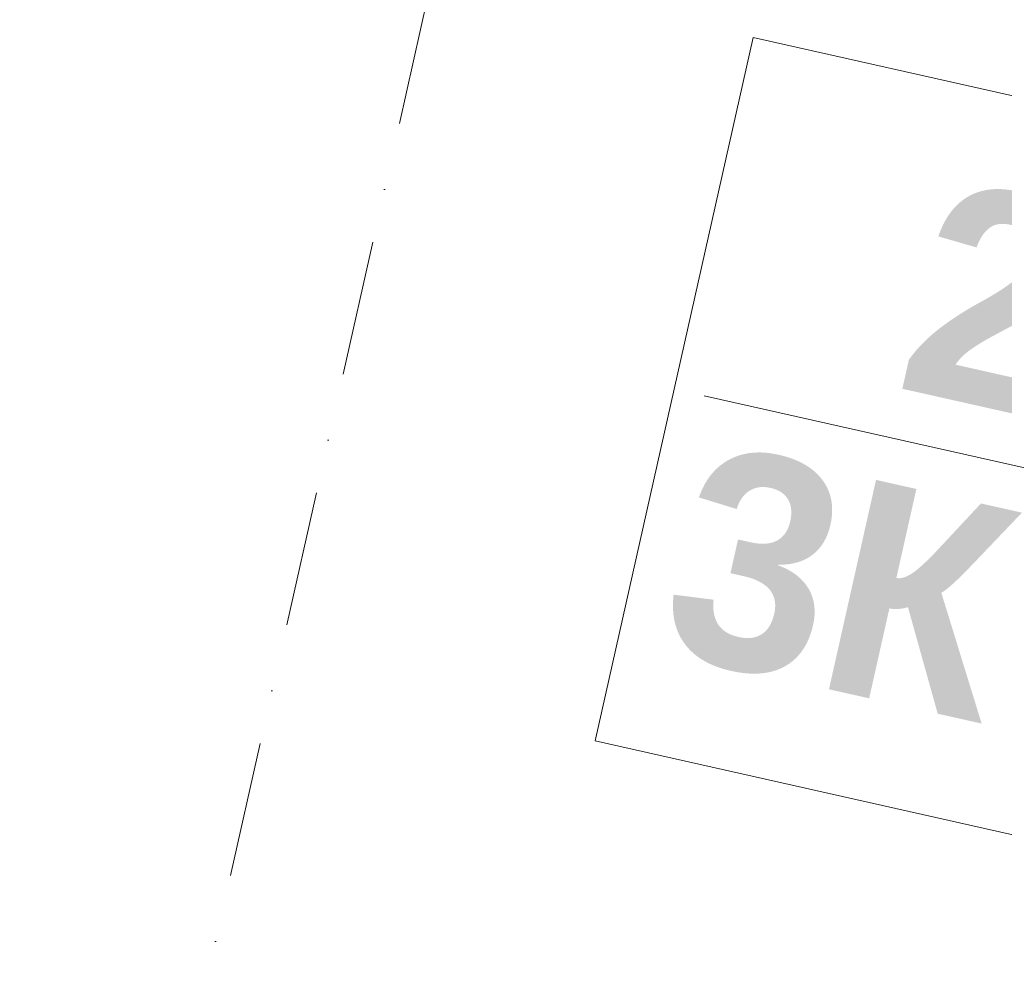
# Model space of a CAD drawing. Header units: millimetres. Extents: x -7145531 to -6681560, y 6117368 to 6219355.
# Tile 15 of 144: x -6934071 to -6931503, y 6126352 to 6128872. Entities that reach past the tile are written whole.
import ezdxf
from ezdxf.enums import TextEntityAlignment as Align

# ---------------------------------------------------------------- set-up
doc = ezdxf.new("R2010")
doc.units = ezdxf.units.MM
doc.header["$MEASUREMENT"] = 0
doc.linetypes.add('Штрихпунктирная', pattern=[670.277762, 352.777767, -176.388884, 0, -141.111112])
doc.layers.add('S - квартира_маркер.АР', color=7, linetype='Continuous')
doc.layers.add('АР-Чертеж-Оси_Осевые размеры.АР', color=7, linetype='Continuous')
doc.layers.add('S - квартира_маркер.АР_Ном._пера__1', color=7, linetype='Continuous', lineweight=0)
doc.layers.add('АР-Чертеж-Оси_Осевые размеры.АР_Ном._пера__120', color=7, linetype='Continuous', lineweight=0)
doc.styles.add('РЎР“Р•РќР•Р\xa0Р\x98Р\xa0_РЎРўР\x98Р›Р¬_3', font='GOTHIC.TTF')
doc.styles.add('РЎР“Р•РќР•Р\xa0Р\x98Р\xa0_РЎРўР\x98Р›Р¬_5', font='GOTHICB.TTF')
doc.dimstyles.new('СГЕНЕРИР_СТИЛЬ__2', dxfattribs={"dimtxt": 400, "dimasz": 332.5, "dimexe": 0.18, "dimexo": 0.0625, "dimgap": 0, "dimtad": 1, "dimdec": 0, "dimzin": 0, "dimdsep": 46, "dimtxsty": 'РЎР“Р•РќР•Р\xa0Р\x98Р\xa0_РЎРўР\x98Р›Р¬_3', "dimblk": 'ARROWHEAD_6', "dimblk1": 'ARROWHEAD_6', "dimblk2": 'ARROWHEAD_6', "dimcen": 0.09, "dimse1": 1, "dimse2": 1, "dimclrd": 7, "dimclre": 7, "dimclrt": 7, "dimazin": 0, "dimtfac": 1, "dimtdec": 4, "dimtmove": 0, "dimatfit": 3, "dimfxl": 1, "dimtolj": 1, "dimtzin": 0, "dimarcsym": 0})

# ---------------------------------------------------------------- blocks, each defined once
blk = doc.blocks.new('labelLabPP_FlatE34FrameRed3d[45]_8', base_point=(-7159955.9, 6128647))
at = {"layer": 'S - квартира_маркер.АР_Ном._пера__1', "color": 7, "linetype": 'Continuous', "lineweight": 0}
for p, q in [((-7159907.5, 6129227.4), (-7160319.7, 6127392)), ((-7159907.5, 6129227.4), (-7157231.7, 6128626.5)), ((-7160035.6, 6128292.2), (-7158987.5, 6128056.8)), ((-7160319.7, 6127392), (-7157644, 6126791))]:
    blk.add_line(p, q, dxfattribs=at)
at = {"layer": 'S - квартира_маркер.АР_Ном._пера__1', "color": 7, "lineweight": 0}
for tag, height, style, p in [('TS_FLATNUMBER', 560, 'РЎР“Р•РќР•Р\xa0Р\x98Р\xa0_РЎРўР\x98Р›Р¬_5', (-7158873.5, 6128452.9)), ('TS_LIVING_ROOM_AREA', 400, 'РЎР“Р•РќР•Р\xa0Р\x98Р\xa0_РЎРўР\x98Р›Р¬_3', (-7157333.3, 6128331.8)), ('TS_POSTFIXNUMROOMS', 560, 'РЎР“Р•РќР•Р\xa0Р\x98Р\xa0_РЎРўР\x98Р›Р¬_5', (-7159048.8, 6127665.2)), ('TS_WITHOUTBALK', 400, 'РЎР“Р•РќР•Р\xa0Р\x98Р\xa0_РЎРўР\x98Р›Р¬_3', (-7157472.1, 6127713.9)), ('TS_ALLSQUARE', 400, 'РЎР“Р•РќР•Р\xa0Р\x98Р\xa0_РЎРўР\x98Р›Р¬_3', (-7157612.4, 6127089.5))]:
    blk.add_attdef(tag, text='', height=height, rotation=347.3417, dxfattribs=dict(at, style=style)).set_placement(p, align=Align.MIDDLE_RIGHT)
blk = doc.blocks.new('Стандартный Маркер Сетки[65]_8', base_point=(-7156826.9, 6146828.2))
at = {"layer": 'АР-Чертеж-Оси_Осевые размеры.АР_Ном._пера__120', "color": 7, "linetype": 'Штрихпунктирная', "lineweight": 0}
blk.add_line((-7156933.5, 6146353.6), (-7161717.2, 6125054.2), dxfattribs=at)
at = {"layer": 'АР-Чертеж-Оси_Осевые размеры.АР_Ном._пера__120', "color": 7, "lineweight": 0, "style": 'РЎР“Р•РќР•Р\xa0Р\x98Р\xa0_РЎРўР\x98Р›Р¬_3'}
blk.add_attdef('AC_MarkerText_1', text='', height=350, rotation=347.3417, dxfattribs=at).set_placement((-7161863.5, 6124272.8), align=Align.TOP_CENTER)
blk = doc.blocks.new('Стандартный Маркер Сетки[85]_8', base_point=(-7156826.9, 6146828.2))
at = {"layer": 'АР-Чертеж-Оси_Осевые размеры.АР_Ном._пера__120', "color": 7, "linetype": 'Штрихпунктирная', "lineweight": 0}
blk.add_line((-7156933.5, 6146353.6), (-7161717.2, 6125054.2), dxfattribs=at)
at = {"layer": 'АР-Чертеж-Оси_Осевые размеры.АР_Ном._пера__120', "color": 7, "lineweight": 0, "style": 'РЎР“Р•РќР•Р\xa0Р\x98Р\xa0_РЎРўР\x98Р›Р¬_3'}
blk.add_attdef('AC_MarkerText_1', text='', height=350, rotation=347.3417, dxfattribs=at).set_placement((-7161863.5, 6124272.8), align=Align.TOP_CENTER)
blk = doc.blocks.new('ARROWHEAD_6')
at = {"color": 0, "linetype": 'Continuous', "lineweight": 0}
for p, q in [((-0.5, -0.5), (0.5, 0.5)), ((0, 0), (-1, 0))]:
    blk.add_line(p, q, dxfattribs=at)
blk = doc.blocks.new('*D583', base_point=(-6566190.3, 6562677.8))
at = {"layer": 'Defpoints', "color": 0, "linetype": 'Continuous', "transparency": 16777216}
for p in [(-6932158.9, 6132703.9), (-6928608.2, 6131172.6), (-6933804.3, 6125377.5)]:
    blk.add_point(p, dxfattribs=at)
at = {"layer": 'АР-Чертеж-Оси_Осевые размеры.АР', "color": 7, "linetype": 'Continuous', "lineweight": -2, "transparency": 16777216}
for p, q in [((-6933479.9, 6125304.6), (-6932552.8, 6125096.4)), ((-6930421.2, 6124617.6), (-6931384.9, 6124834.1))]:
    blk.add_line(p, q, dxfattribs=at)
at = {"layer": 'АР-Чертеж-Оси_Осевые размеры.АР', "color": 7, "linetype": 'Continuous', "lineweight": -2, "transparency": 16777216, "xscale": 332.5, "yscale": 332.5, "zscale": 332.5}
for p, rotation in [((-6933804.3, 6125377.5), 167.3417232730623), ((-6930096.7, 6124544.7), 347.3417232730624)]:
    blk.add_blockref('ARROWHEAD_6', p, dxfattribs=dict(at, rotation=rotation))
at = {"layer": 'АР-Чертеж-Оси_Осевые размеры.АР', "color": 7, "linetype": 'Continuous', "lineweight": 0, "transparency": 16777216, "insert": (-6931968.8, 6124965.2), "char_height": 400, "attachment_point": 5, "rotation": 347.3417, "style": 'РЎР“Р•РќР•Р\xa0Р\x98Р\xa0_РЎРўР\x98Р›Р¬_3'}
blk.add_mtext('\\A1;3800', dxfattribs=at)
blk = doc.blocks.new('*D584', base_point=(-6566190.3, 6562677.8))
at = {"layer": 'Defpoints', "color": 0, "linetype": 'Continuous', "transparency": 16777216}
for p in [(-6935996.3, 6133643), (-6932158.9, 6132703.9), (-6937658.3, 6126243)]:
    blk.add_point(p, dxfattribs=at)
at = {"layer": 'АР-Чертеж-Оси_Осевые размеры.АР', "color": 7, "linetype": 'Continuous', "lineweight": -2, "transparency": 16777216}
for p, q in [((-6937333.9, 6126170.2), (-6936333.6, 6125945.5)), ((-6934128.8, 6125450.3), (-6935165.7, 6125683.2))]:
    blk.add_line(p, q, dxfattribs=at)
at = {"layer": 'АР-Чертеж-Оси_Осевые размеры.АР', "color": 7, "linetype": 'Continuous', "lineweight": -2, "transparency": 16777216, "xscale": 332.5, "yscale": 332.5, "zscale": 332.5}
for p, rotation in [((-6937658.3, 6126243), 167.3417232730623), ((-6933804.3, 6125377.5), 347.3417232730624)]:
    blk.add_blockref('ARROWHEAD_6', p, dxfattribs=dict(at, rotation=rotation))
at = {"layer": 'АР-Чертеж-Оси_Осевые размеры.АР', "color": 7, "linetype": 'Continuous', "lineweight": 0, "transparency": 16777216, "insert": (-6935749.6, 6125814.4), "char_height": 400, "attachment_point": 5, "rotation": 347.3417, "style": 'РЎР“Р•РќР•Р\xa0Р\x98Р\xa0_РЎРўР\x98Р›Р¬_3'}
blk.add_mtext('\\A1;3950', dxfattribs=at)

msp = doc.modelspace()

# ---------------------------------------------------------------- block references
at = {"layer": 'S - квартира_маркер.АР', "color": 104, "linetype": 'Continuous', "lineweight": 15, "true_color": 0x029e21}
ref = msp.add_blockref('labelLabPP_FlatE34FrameRed3d[45]_8', (-6932206, 6128244.7), dxfattribs=at)
ref.add_attrib('TS_POSTFIXNUMROOMS', '3К ', dxfattribs={"layer": 'S - квартира_маркер.АР_Ном._пера__1', "color": 7, "lineweight": 0, "height": 560, "rotation": 347.3417, "style": 'РЎР“Р•РќР•Р\xa0Р\x98Р\xa0_РЎРўР\x98Р›Р¬_5'}).set_placement((-6931298.9, 6127263), align=Align.MIDDLE_RIGHT)
ref.add_attrib('TS_FLATNUMBER', ' 2 ', dxfattribs={"layer": 'S - квартира_маркер.АР_Ном._пера__1', "color": 7, "lineweight": 0, "height": 560, "rotation": 347.3417, "style": 'РЎР“Р•РќР•Р\xa0Р\x98Р\xa0_РЎРўР\x98Р›Р¬_5'}).set_placement((-6931123.6, 6128050.7), align=Align.MIDDLE_RIGHT)
at = {"layer": 'АР-Чертеж-Оси_Осевые размеры.АР', "color": 8, "linetype": 'Continuous', "lineweight": 15}
for name in ['Стандартный Маркер Сетки[65]_8', 'Стандартный Маркер Сетки[85]_8']:
    msp.add_blockref(name, (-6929077, 6146425.9), dxfattribs=at)

# ---------------------------------------------------------------- dimensions: what is measured, and where the dimension line sits
at = {"layer": 'АР-Чертеж-Оси_Осевые размеры.АР', "color": 7, "linetype": 'Continuous', "lineweight": 0}
for base, p1, p2, picture, middle in [((-6937658.3, 6126243), (-6932158.9, 6132703.9), (-6935996.3, 6133643), '*D584', (-6935749.6, 6125814.4)), ((-6933804.3, 6125377.5), (-6928608.2, 6131172.6), (-6932158.9, 6132703.9), '*D583', (-6931968.8, 6124965.2))]:
    dim = msp.add_linear_dim(base=base, p1=p1, p2=p2, angle=167.3417, dimstyle='СГЕНЕРИР_СТИЛЬ__2', dxfattribs=at)
    dim.commit()
    dim.dimension.update_dxf_attribs({"geometry": picture, "text_midpoint": middle, "dimtype": 160, "text_rotation": 347.3417})

doc.saveas('drawing.dxf')
